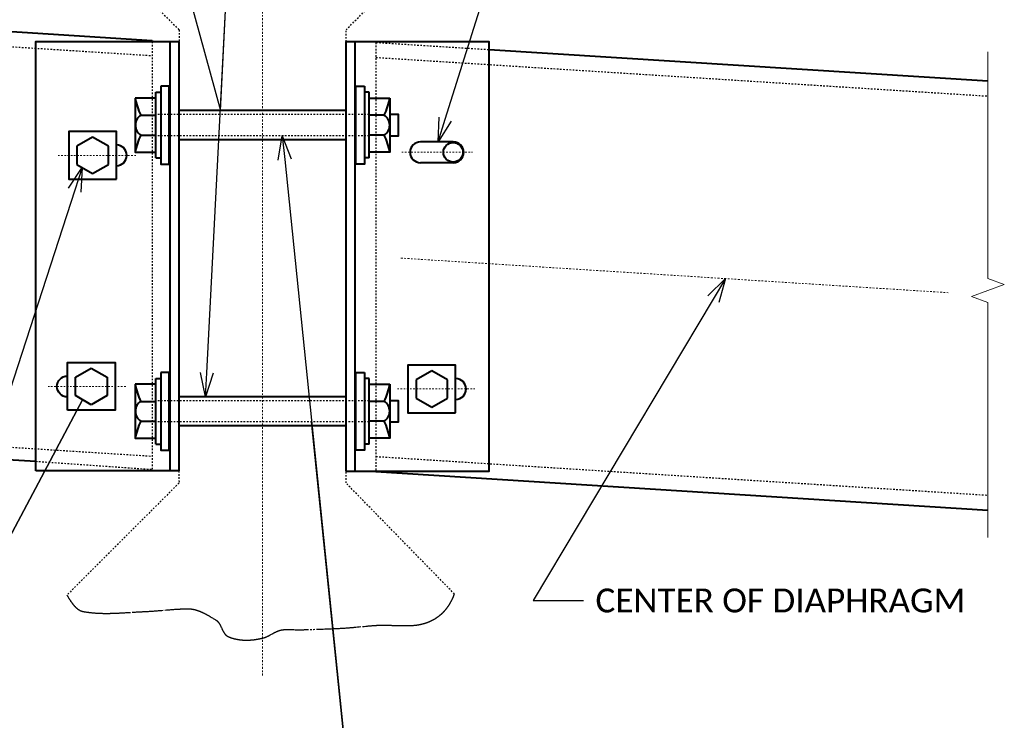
# Model space of a CAD drawing. Extents: x 2018612 to 2019229, y 1318189 to 1318441.
# Tile 7 of 12: x 2018760 to 2018822, y 1318251 to 1318295. Entities that reach past the tile are written whole.
import ezdxf
from ezdxf import colors
from ezdxf.entities.mleader import LeaderData, LeaderLine
from ezdxf.math import Vec2, Vec3

# ---------------------------------------------------------------- set-up
doc = ezdxf.new("R2010")
doc.units = 0
doc.header["$MEASUREMENT"] = 0
doc.linetypes.add('Wisdot2', pattern=[0.125, 0.0625, -0.0625])
doc.linetypes.add('Wisdot4', pattern=[0.28125, 0.125, -0.0625, 0.03125, -0.0625])
for name, color, linetype, lineweight in [('B_ANNO_BREAK', 7, 'Continuous', 18), ('B_ANNO_DIM', 7, 'Continuous', 18), ('B_ANNO_TEXT', 7, 'Continuous', 18), ('B_CNTR', 1, 'Wisdot4', 18), ('B_DETAIL_HIDDEN', 7, 'Wisdot2', 25), ('B_DETAIL_OBJ', 7, 'Continuous', 40)]:
    doc.layers.add(name, color=color, linetype=linetype, lineweight=lineweight)
doc.styles.add('Annotative', font='calibri.ttf', dxfattribs={"height": 0.0625})
doc.styles.get("Standard").update_dxf_attribs({"font": 'calibri.ttf'})

# ---------------------------------------------------------------- blocks, each defined once
blk = doc.blocks.new('HEX.4')
at = {"layer": 'B_DETAIL_OBJ'}
for p, q in [((-0.002, 1.147), (-0.996, 0.574)), ((0.994, 0.574), (-0.002, 1.147)), ((-0.996, 0.574), (-0.996, -0.576)), ((0.994, -0.575), (0.994, 0.574)), ((-0.996, -0.576), (-0.002, -1.151)), ((-0.002, -1.151), (0.994, -0.575))]:
    blk.add_line(p, q, dxfattribs=at)
at = {"layer": 'B_DETAIL_OBJ', "flags": 128}
blk.add_lwpolyline([(1.498, -1.501), (1.498, 1.499), (-1.502, 1.499), (-1.502, -1.501), (1.498, -1.501)], dxfattribs=at)
at = {"layer": 'B_DETAIL_OBJ'}
blk.add_arc((1.498, -0.001), 0.656, 270, 90, dxfattribs=at)
blk = doc.blocks.new('_Open30')
at = {"color": 0, "linetype": 'ByBlock', "lineweight": -2}
for p, q in [((-1, 0.268), (0, 0)), ((0, 0), (-1, -0.268)), ((0, 0), (-1, 0))]:
    blk.add_line(p, q, dxfattribs=at)
blk = doc.blocks.new('INS_GSTDIAMT_BASE')
at = {"layer": 'B_ANNO_BREAK', "flags": 128}
blk.add_lwpolyline([(208.9682, 104.0241), (208.9682, 89.7499), (209.9992, 89.3747), (207.9373, 88.6242), (208.9682, 88.249), (208.9682, 73.4588)], dxfattribs=at)
at = {"layer": 'B_CNTR'}
for p, q in [((163.3262, 112.5075), (163.3262, 64.7547)), ((172.0232, 91.0435), (206.4582, 88.8685))]:
    blk.add_line(p, q, dxfattribs=at)
at = {"layer": 'B_CNTR', "ltscale": 0.5}
for p, q in [((150.4619, 97.5065), (155.3462, 97.5065)), ((172.0822, 97.6975), (176.5462, 97.6975)), ((154.7156, 82.9685), (149.8313, 82.9685)), ((171.8099, 82.8105), (176.6942, 82.8105))]:
    blk.add_line(p, q, dxfattribs=at)
at = {"layer": 'B_DETAIL_HIDDEN'}
for p, q in [((138.2042, 104.9295), (156.3862, 103.7808)), ((156.3862, 104.6575), (156.3862, 77.754)), ((170.4662, 104.6095), (170.4662, 77.6475)), ((170.4662, 104.6095), (177.5792, 104.1617)), ((170.4662, 103.6665), (208.9682, 101.2345)), ((170.0362, 100.0735), (156.6162, 100.0735)), ((170.0362, 98.7415), (156.6162, 98.7415)), ((170.0362, 82.0735), (156.6162, 82.0735)), ((170.0362, 80.7415), (156.6162, 80.7415)), ((138.2042, 79.7355), (156.3862, 78.5865)), ((149.0622, 78.2608), (156.3862, 77.754)), ((170.4662, 78.5645), (208.9682, 76.1322))]:
    blk.add_line(p, q, dxfattribs=at)
for points in [[(168.5792, 104.6475), (168.5792, 105.3995), (173.2712, 110.0925)], [(153.4662, 110.0055), (158.0732, 105.3995), (158.0732, 104.6575)], [(158.0622, 77.6575), (158.0732, 76.8975), (151.0172, 69.8435), (151.0314, 69.8209), (151.0457, 69.7981), (151.06, 69.7751), (151.0743, 69.7521), (151.0887, 69.729), (151.1032, 69.7058), (151.1177, 69.6825), (151.1323, 69.6592), (151.147, 69.6359), (151.1618, 69.6125), (151.1766, 69.5892), (151.1916, 69.5659), (151.2066, 69.5426), (151.2218, 69.5193), (151.237, 69.4962), (151.2524, 69.4731), (151.268, 69.4501), (151.2758, 69.4387), (151.2836, 69.4273), (151.2915, 69.4159), (151.2994, 69.4046), (151.3074, 69.3933), (151.3154, 69.382), (151.3234, 69.3708), (151.3315, 69.3597), (151.3396, 69.3485), (151.3477, 69.3375), (151.3559, 69.3265), (151.3641, 69.3155), (151.3724, 69.3046), (151.3807, 69.2937), (151.3891, 69.2829), (151.3975, 69.2722), (151.4059, 69.2615), (151.4144, 69.2509), (151.423, 69.2404), (151.4315, 69.23), (151.4402, 69.2196), (151.4489, 69.2093), (151.4576, 69.199), (151.4664, 69.1889), (151.4752, 69.1788), (151.4841, 69.1688), (151.4931, 69.1589), (151.502, 69.1491), (151.5111, 69.1393), (151.5202, 69.1297), (151.5294, 69.1201), (151.5386, 69.1107), (151.5478, 69.1013), (151.5572, 69.0921), (151.5666, 69.0829), (151.576, 69.0739), (151.5855, 69.0649), (151.5951, 69.0561), (151.6047, 69.0474), (151.6144, 69.0388), (151.6242, 69.0303), (151.634, 69.0219), (151.6439, 69.0136), (151.6539, 69.0055), (151.6639, 68.9975), (151.674, 68.9896), (151.6841, 68.9818), (151.6943, 68.9742), (151.7046, 68.9667), (151.715, 68.9593), (151.7254, 68.9521), (151.7359, 68.945), (151.7465, 68.938), (151.7572, 68.9312), (151.7679, 68.9245), (151.7787, 68.918), (151.7895, 68.9116), (151.8005, 68.9054), (151.8115, 68.8993), (151.8226, 68.8934), (151.8282, 68.8905), (151.8338, 68.8876), (151.8394, 68.8848), (151.8451, 68.882), (151.8507, 68.8792), (151.8564, 68.8765), (151.8621, 68.8739), (151.8678, 68.8713), (151.8736, 68.8687), (151.8793, 68.8661), (151.8851, 68.8636), (151.8909, 68.8612), (151.8967, 68.8588), (151.9026, 68.8564), (151.9085, 68.8541), (151.9143, 68.8518), (151.9202, 68.8495), (151.9262, 68.8473), (151.9321, 68.8452), (151.9381, 68.8431), (151.9441, 68.841), (151.9501, 68.839), (151.9561, 68.837), (151.9622, 68.8351), (151.9683, 68.8332), (151.9744, 68.8313), (151.9805, 68.8295), (151.9866, 68.8278), (151.9928, 68.8261), (151.999, 68.8244), (152.0052, 68.8228), (152.0114, 68.8213), (152.0177, 68.8198), (152.024, 68.8183), (152.0303, 68.8169), (152.0366, 68.8155), (152.043, 68.8142), (152.0493, 68.8129), (152.0557, 68.8117), (152.0621, 68.8105), (152.0879, 68.806), (152.1136, 68.8015), (152.1393, 68.7972), (152.165, 68.793), (152.1908, 68.7889), (152.2165, 68.7849), (152.2422, 68.781), (152.2679, 68.7771), (152.2937, 68.7734), (152.3194, 68.7698), (152.3452, 68.7663), (152.3709, 68.7629), (152.3966, 68.7596), (152.4224, 68.7564), (152.4481, 68.7533), (152.4739, 68.7503), (152.4996, 68.7474), (152.5254, 68.7445), (152.5511, 68.7418), (152.5769, 68.7392), (152.6027, 68.7366), (152.6284, 68.7341), (152.6542, 68.7317), (152.6799, 68.7295), (152.7057, 68.7272), (152.7315, 68.7251), (152.7572, 68.7231), (152.783, 68.7211), (152.8088, 68.7193), (152.8345, 68.7175), (152.8603, 68.7158), (152.8861, 68.7141), (152.9118, 68.7126), (152.9376, 68.7111), (152.9634, 68.7097), (152.9892, 68.7084), (153.015, 68.7071), (153.0407, 68.706), (153.0665, 68.7049), (153.0923, 68.7038), (153.1181, 68.7029), (153.1439, 68.702), (153.1696, 68.7012), (153.1954, 68.7004), (153.2212, 68.6997), (153.247, 68.6991), (153.2728, 68.6986), (153.2986, 68.6981), (153.3244, 68.6977), (153.3502, 68.6973), (153.376, 68.697), (153.4018, 68.6968), (153.4275, 68.6966), (153.4533, 68.6965), (153.4791, 68.6964), (153.5049, 68.6964), (153.5307, 68.6964), (153.5565, 68.6965), (153.5823, 68.6967), (153.6081, 68.6969), (153.6339, 68.6972), (153.6597, 68.6975), (153.6855, 68.6978), (153.7113, 68.6982), (153.7371, 68.6987), (153.7629, 68.6992), (153.7887, 68.6998), (153.8145, 68.7004), (153.8403, 68.701), (153.8919, 68.7024), (153.9435, 68.704), (153.9951, 68.7057), (154.0467, 68.7076), (154.0983, 68.7096), (154.1499, 68.7118), (154.2016, 68.714), (154.2532, 68.7164), (154.3048, 68.719), (154.3564, 68.7216), (154.408, 68.7243), (154.4596, 68.7271), (154.5112, 68.73), (154.5628, 68.7329), (154.6144, 68.7359), (154.666, 68.739), (154.7175, 68.7421), (154.8207, 68.7485), (154.9239, 68.755), (155.1302, 68.768), (155.2333, 68.7744), (155.3364, 68.7807), (155.3879, 68.7837), (155.4394, 68.7868), (155.491, 68.7897), (155.5425, 68.7926), (155.594, 68.7954), (155.6455, 68.7981), (155.697, 68.8007), (155.7485, 68.8032), (155.8, 68.8056), (155.8515, 68.8079), (155.9029, 68.81), (155.9544, 68.8121), (155.9801, 68.8132), (156.0059, 68.8144), (156.0316, 68.8156), (156.0573, 68.8169), (156.0831, 68.8182), (156.1088, 68.8196), (156.1603, 68.8224), (156.2117, 68.8254), (156.2632, 68.8286), (156.3147, 68.8319), (156.3661, 68.8354), (156.4176, 68.839), (156.4691, 68.8427), (156.5205, 68.8465), (156.572, 68.8504), (156.6234, 68.8544), (156.6749, 68.8585), (156.7263, 68.8626), (156.7778, 68.8668), (156.8293, 68.8711), (156.8807, 68.8754), (156.9836, 68.8842), (157.1894, 68.9018), (157.2923, 68.9106), (157.3952, 68.9192), (157.4467, 68.9235), (157.4981, 68.9276), (157.5495, 68.9317), (157.601, 68.9358), (157.6524, 68.9397), (157.7039, 68.9435), (157.7553, 68.9473), (157.8067, 68.9509), (157.8582, 68.9544), (157.9096, 68.9577), (157.9611, 68.9609), (158.0125, 68.964), (158.0639, 68.9669), (158.1154, 68.9696), (158.1411, 68.9709), (158.1668, 68.9722), (158.1925, 68.9734), (158.2182, 68.9745), (158.2439, 68.9756), (158.2697, 68.9767), (158.2954, 68.9777), (158.3211, 68.9786), (158.3468, 68.9795), (158.3725, 68.9804), (158.3982, 68.9812), (158.424, 68.9819), (158.4497, 68.9825), (158.4754, 68.9832), (158.5011, 68.9837), (158.5268, 68.9842), (158.5525, 68.9846), (158.5782, 68.985), (158.6039, 68.9853), (158.6297, 68.9855), (158.6425, 68.9855), (158.6553, 68.9855), (158.6682, 68.9853), (158.681, 68.985), (158.6937, 68.9847), (158.7065, 68.9842), (158.7193, 68.9836), (158.732, 68.9829), (158.7447, 68.9822), (158.7574, 68.9813), (158.7701, 68.9803), (158.7828, 68.9792), (158.7955, 68.9781), (158.8081, 68.9768), (158.8208, 68.9755), (158.8334, 68.974), (158.846, 68.9725), (158.8586, 68.9708), (158.8712, 68.9691), (158.8837, 68.9673), (158.8963, 68.9654), (158.9088, 68.9634), (158.9213, 68.9613), (158.9338, 68.9591), (158.9463, 68.9569), (158.9588, 68.9545), (158.9713, 68.9521), (158.9837, 68.9496), (158.9962, 68.947), (159.0086, 68.9443), (159.021, 68.9416), (159.0334, 68.9387), (159.0458, 68.9358), (159.0582, 68.9328), (159.0705, 68.9297), (159.0829, 68.9266), (159.0952, 68.9233), (159.1075, 68.92), (159.1198, 68.9166), (159.1321, 68.9132), (159.1444, 68.9097), (159.1567, 68.906), (159.1689, 68.9024), (159.1812, 68.8986), (159.1934, 68.8948), (159.2056, 68.8909), (159.2178, 68.887), (159.23, 68.8829), (159.2422, 68.8788), (159.2544, 68.8747), (159.2665, 68.8704), (159.2787, 68.8662), (159.2908, 68.8618), (159.3029, 68.8574), (159.315, 68.8529), (159.3271, 68.8484), (159.3392, 68.8438), (159.3513, 68.8391), (159.3633, 68.8344), (159.3754, 68.8296), (159.3874, 68.8248), (159.3995, 68.8199), (159.4115, 68.8149), (159.4235, 68.8099), (159.4355, 68.8048), (159.4475, 68.7997), (159.4594, 68.7946), (159.4714, 68.7893), (159.4834, 68.7841), (159.4953, 68.7788), (159.5072, 68.7734), (159.5191, 68.768), (159.5311, 68.7625), (159.543, 68.757), (159.5548, 68.7514), (159.5667, 68.7458), (159.5786, 68.7402), (159.5905, 68.7345), (159.6141, 68.723), (159.6378, 68.7113), (159.6614, 68.6994), (159.685, 68.6874), (159.7085, 68.6753), (159.732, 68.663), (159.7555, 68.6506), (159.7789, 68.638), (159.8023, 68.6254), (159.8256, 68.6126), (159.849, 68.5997), (159.8722, 68.5867), (159.8955, 68.5736), (159.9187, 68.5604), (159.9419, 68.5471), (159.9651, 68.5338), (159.9882, 68.5204), (160.0113, 68.5069), (160.0344, 68.4934), (160.0574, 68.4798), (160.0804, 68.4662), (160.1264, 68.4388), (160.1722, 68.4113), (160.2179, 68.3838), (160.2636, 68.3563), (160.3091, 68.3288), (160.3546, 68.3015), (160.3773, 68.2879), (160.3829, 68.2845), (160.3886, 68.281), (160.3941, 68.2775), (160.3996, 68.274), (160.4051, 68.2703), (160.4105, 68.2667), (160.4159, 68.2629), (160.4212, 68.2592), (160.4264, 68.2553), (160.4316, 68.2514), (160.4368, 68.2475), (160.4419, 68.2435), (160.4469, 68.2394), (160.4519, 68.2353), (160.4569, 68.2312), (160.4618, 68.227), (160.4666, 68.2227), (160.4714, 68.2184), (160.4762, 68.2141), (160.4809, 68.2097), (160.4856, 68.2052), (160.4902, 68.2007), (160.4948, 68.1962), (160.4993, 68.1916), (160.5038, 68.187), (160.5083, 68.1823), (160.5127, 68.1776), (160.517, 68.1728), (160.5214, 68.168), (160.5256, 68.1632), (160.5299, 68.1583), (160.5341, 68.1534), (160.5383, 68.1484), (160.5424, 68.1434), (160.5465, 68.1384), (160.5506, 68.1333), (160.5546, 68.1282), (160.5586, 68.123), (160.5625, 68.1178), (160.5664, 68.1126), (160.5703, 68.1073), (160.5742, 68.102), (160.578, 68.0967), (160.5818, 68.0914), (160.5855, 68.086), (160.5892, 68.0805), (160.5966, 68.0696), (160.6038, 68.0585), (160.611, 68.0474), (160.618, 68.0361), (160.6249, 68.0247), (160.6317, 68.0132), (160.6384, 68.0016), (160.645, 67.9899), (160.6516, 67.9782), (160.658, 67.9663), (160.6644, 67.9544), (160.6707, 67.9424), (160.677, 67.9303), (160.6831, 67.9182), (160.6893, 67.9061), (160.6953, 67.8938), (160.7013, 67.8816), (160.7073, 67.8693), (160.7132, 67.8569), (160.725, 67.8321), (160.7366, 67.8073), (160.7597, 67.7574), (160.7713, 67.7325), (160.7829, 67.7077), (160.7945, 67.683), (160.8004, 67.6707), (160.8063, 67.6585), (160.8122, 67.6463), (160.8182, 67.6341), (160.8242, 67.622), (160.8303, 67.61), (160.8364, 67.598), (160.8426, 67.5861), (160.8488, 67.5743), (160.8551, 67.5625), (160.8615, 67.5509), (160.868, 67.5393), (160.8745, 67.5279), (160.8811, 67.5165), (160.8879, 67.5053), (160.8947, 67.4941), (160.9016, 67.4831), (160.9086, 67.4722), (160.9158, 67.4614), (160.9194, 67.4561), (160.923, 67.4507), (160.9267, 67.4455), (160.9304, 67.4402), (160.9341, 67.435), (160.9378, 67.4299), (160.9416, 67.4247), (160.9455, 67.4196), (160.9493, 67.4146), (160.9532, 67.4096), (160.9571, 67.4046), (160.9611, 67.3996), (160.9651, 67.3947), (160.9691, 67.3899), (160.9732, 67.3851), (160.9773, 67.3803), (160.9814, 67.3755), (160.9856, 67.3709), (160.9898, 67.3662), (160.9941, 67.3616), (160.9983, 67.357), (161.0027, 67.3525), (161.0071, 67.3481), (161.0115, 67.3436), (161.0159, 67.3393), (161.0204, 67.335), (161.025, 67.3307), (161.0296, 67.3265), (161.0342, 67.3223), (161.0389, 67.3182), (161.0436, 67.3141), (161.0484, 67.3101), (161.0532, 67.3061), (161.058, 67.3022), (161.0629, 67.2983), (161.0679, 67.2945), (161.0729, 67.2907), (161.078, 67.2871), (161.0831, 67.2834), (161.0882, 67.2798), (161.0934, 67.2763), (161.0987, 67.2728), (161.104, 67.2694), (161.1094, 67.2661), (161.1148, 67.2628), (161.1202, 67.2595), (161.1258, 67.2564), (161.1314, 67.2533), (161.137, 67.2502), (161.1427, 67.2472), (161.1484, 67.2443), (161.1542, 67.2415), (161.1601, 67.2387), (161.166, 67.2359), (161.178, 67.2306), (161.19, 67.2254), (161.202, 67.2202), (161.2141, 67.2152), (161.2262, 67.2101), (161.2383, 67.2052), (161.2504, 67.2003), (161.2626, 67.1955), (161.2748, 67.1908), (161.2871, 67.1861), (161.2993, 67.1815), (161.3116, 67.1769), (161.3239, 67.1725), (161.3363, 67.1681), (161.3486, 67.1637), (161.361, 67.1595), (161.3734, 67.1553), (161.3859, 67.1512), (161.3983, 67.1471), (161.4108, 67.1431), (161.4233, 67.1392), (161.4359, 67.1353), (161.4484, 67.1315), (161.461, 67.1278), (161.4736, 67.1241), (161.4862, 67.1205), (161.4989, 67.1169), (161.5115, 67.1135), (161.5242, 67.11), (161.5369, 67.1067), (161.5497, 67.1034), (161.5624, 67.1002), (161.5752, 67.097), (161.588, 67.0939), (161.6008, 67.0909), (161.6136, 67.0879), (161.6265, 67.085), (161.6393, 67.0821), (161.6522, 67.0793), (161.6651, 67.0766), (161.678, 67.074), (161.6909, 67.0713), (161.7039, 67.0688), (161.7168, 67.0663), (161.7298, 67.0639), (161.7428, 67.0615), (161.7558, 67.0592), (161.7688, 67.057), (161.7819, 67.0548), (161.7949, 67.0526), (161.808, 67.0506), (161.821, 67.0485), (161.8341, 67.0466), (161.8472, 67.0447), (161.8603, 67.0428), (161.8735, 67.041), (161.8866, 67.0393), (161.8997, 67.0376), (161.9129, 67.036), (161.9261, 67.0345), (161.9392, 67.033), (161.9524, 67.0315), (161.9656, 67.0301), (161.9788, 67.0288), (161.992, 67.0275), (162.0052, 67.0263), (162.0184, 67.0251), (162.0317, 67.0239), (162.0449, 67.0229), (162.0582, 67.0219), (162.0714, 67.0209), (162.0847, 67.02), (162.0979, 67.0191), (162.1112, 67.0183), (162.1245, 67.0176), (162.1377, 67.0169), (162.151, 67.0162), (162.1643, 67.0156), (162.1776, 67.0151), (162.1909, 67.0146), (162.2042, 67.0141), (162.2175, 67.0137), (162.2308, 67.0134), (162.2441, 67.0131), (162.2574, 67.0128), (162.2707, 67.0126), (162.284, 67.0125), (162.2973, 67.0124), (162.3106, 67.0123), (162.3239, 67.0123), (162.3372, 67.0124), (162.3505, 67.0125), (162.3638, 67.0126), (162.377, 67.0128), (162.3903, 67.013), (162.4036, 67.0133), (162.4169, 67.0136), (162.4302, 67.014), (162.4435, 67.0144), (162.4568, 67.0149), (162.47, 67.0154), (162.4833, 67.016), (162.4966, 67.0166), (162.5098, 67.0172), (162.5231, 67.0179), (162.5363, 67.0186), (162.5495, 67.0194), (162.5628, 67.0202), (162.5892, 67.022), (162.6156, 67.024), (162.642, 67.0261), (162.6683, 67.0283), (162.6946, 67.0308), (162.7209, 67.0334), (162.7471, 67.0362), (162.7733, 67.0391), (162.7994, 67.0422), (162.8254, 67.0454), (162.8514, 67.0488), (162.8774, 67.0524), (162.9033, 67.0561), (162.9291, 67.0599), (162.9548, 67.0639), (162.9805, 67.068), (163.0061, 67.0723), (163.0316, 67.0767), (163.0571, 67.0813), (163.0824, 67.0859), (163.1077, 67.0908), (163.1329, 67.0957), (163.158, 67.1008), (163.183, 67.106), (163.2079, 67.1113), (163.2327, 67.1167), (163.2575, 67.1223), (163.2821, 67.128), (163.3066, 67.1338), (163.331, 67.1397), (163.3552, 67.1457), (163.3673, 67.1488), (163.3794, 67.1521), (163.3915, 67.1554), (163.4035, 67.1589), (163.4155, 67.1625), (163.4275, 67.1663), (163.4395, 67.1702), (163.4515, 67.1742), (163.4634, 67.1783), (163.4753, 67.1826), (163.4872, 67.1869), (163.4991, 67.1914), (163.511, 67.196), (163.5229, 67.2007), (163.5347, 67.2054), (163.5465, 67.2103), (163.5584, 67.2153), (163.5702, 67.2204), (163.582, 67.2255), (163.5937, 67.2308), (163.6055, 67.2361), (163.6173, 67.2415), (163.629, 67.247), (163.6408, 67.2526), (163.6525, 67.2582), (163.6642, 67.2639), (163.6759, 67.2697), (163.6876, 67.2755), (163.6993, 67.2814), (163.711, 67.2873), (163.7227, 67.2933), (163.7344, 67.2993), (163.7577, 67.3116), (163.7811, 67.3239), (163.8044, 67.3365), (163.8277, 67.3491), (163.851, 67.3618), (163.8976, 67.3874), (163.9443, 67.4131), (163.9676, 67.4259), (163.991, 67.4386), (164.0144, 67.4513), (164.0378, 67.4638), (164.0613, 67.4763), (164.0848, 67.4885), (164.0966, 67.4946), (164.1083, 67.5006), (164.1201, 67.5066), (164.1319, 67.5125), (164.1437, 67.5183), (164.1556, 67.5241), (164.1674, 67.5299), (164.1793, 67.5355), (164.1911, 67.5411), (164.203, 67.5466), (164.2149, 67.5521), (164.2269, 67.5574), (164.2388, 67.5627), (164.2507, 67.5679), (164.2627, 67.573), (164.2747, 67.5781), (164.2867, 67.583), (164.2987, 67.5878), (164.3108, 67.5926), (164.3229, 67.5972), (164.335, 67.6017), (164.3471, 67.6061), (164.3592, 67.6104), (164.3714, 67.6146), (164.3835, 67.6187), (164.3957, 67.6226), (164.408, 67.6264), (164.4202, 67.6301), (164.4325, 67.6337), (164.4448, 67.6371), (164.4571, 67.6404), (164.4695, 67.6436), (164.4819, 67.6466), (164.4943, 67.6494), (164.5067, 67.6522), (164.5192, 67.6547), (164.5317, 67.6571), (164.5443, 67.6594), (164.5568, 67.6615), (164.5694, 67.6634), (164.582, 67.6651), (164.5947, 67.6667), (164.601, 67.6675), (164.6074, 67.6681), (164.6137, 67.6688), (164.6201, 67.6694), (164.6265, 67.6699), (164.6329, 67.6704), (164.6393, 67.6709), (164.6457, 67.6713), (164.6521, 67.6717), (164.6585, 67.672), (164.6649, 67.6723), (164.6713, 67.6725), (164.6971, 67.6733), (164.7229, 67.6739), (164.7486, 67.6745), (164.7744, 67.675), (164.8002, 67.6754), (164.8259, 67.6757), (164.8517, 67.676), (164.8775, 67.6762), (164.9032, 67.6763), (164.929, 67.6764), (164.9548, 67.6764), (164.9806, 67.6763), (165.0064, 67.6762), (165.0321, 67.676), (165.0837, 67.6756), (165.1353, 67.675), (165.1868, 67.6743), (165.2384, 67.6735), (165.29, 67.6727), (165.3931, 67.671), (165.4447, 67.6702), (165.4963, 67.6695), (165.5478, 67.6689), (165.5994, 67.6685), (165.6252, 67.6683), (165.651, 67.6682), (165.6767, 67.6681), (165.7025, 67.6681), (165.7283, 67.6681), (165.7541, 67.6682), (165.7798, 67.6684), (165.8056, 67.6686), (165.8314, 67.6689), (165.8572, 67.6693), (165.8829, 67.6698), (165.9087, 67.6703), (165.9345, 67.671), (165.9602, 67.6717), (165.986, 67.6725), (166.0117, 67.6734), (166.1148, 67.6769), (166.3209, 67.6837), (166.527, 67.6905), (166.7331, 67.6973), (166.8361, 67.7008), (166.9392, 67.7043), (167.0422, 67.7079), (167.1452, 67.7115), (167.2483, 67.7153), (167.3513, 67.7191), (167.4544, 67.7231), (167.5574, 67.7271), (167.6604, 67.7314), (167.7634, 67.7357), (167.8665, 67.7403), (167.918, 67.7426), (167.9695, 67.745), (168.021, 67.7474), (168.0725, 67.7499), (168.124, 67.7524), (168.1755, 67.755), (168.227, 67.7577), (168.2785, 67.7604), (168.3299, 67.7632), (168.3814, 67.7662), (168.4329, 67.7694), (168.4843, 67.7727), (168.5358, 67.7762), (168.5872, 67.7798), (168.6386, 67.7836), (168.69, 67.7874), (168.7414, 67.7914), (168.7928, 67.7955), (168.8442, 67.7997), (168.8956, 67.804), (168.947, 67.8084), (168.9983, 67.8129), (169.0497, 67.8174), (169.1011, 67.8221), (169.1524, 67.8267), (169.2038, 67.8314), (169.3065, 67.841), (169.4092, 67.8507), (169.6145, 67.8702), (169.7172, 67.8798), (169.8198, 67.8894), (169.8712, 67.8941), (169.9225, 67.8987), (169.9739, 67.9033), (170.0252, 67.9079), (170.0766, 67.9123), (170.1279, 67.9167), (170.1793, 67.921), (170.2306, 67.9252), (170.282, 67.9293), (170.3334, 67.9332), (170.3591, 67.9352), (170.3848, 67.9371), (170.4105, 67.9388), (170.4362, 67.9405), (170.4619, 67.942), (170.4876, 67.9435), (170.5133, 67.9448), (170.539, 67.9461), (170.5647, 67.9472), (170.5904, 67.9482), (170.6162, 67.9492), (170.6419, 67.95), (170.6676, 67.9508), (170.6934, 67.9515), (170.7191, 67.9521), (170.7448, 67.9526), (170.7706, 67.953), (170.7963, 67.9534), (170.8221, 67.9537), (170.8478, 67.9539), (170.8736, 67.954), (170.8994, 67.9541), (170.9251, 67.9541), (170.9509, 67.954), (170.9767, 67.9539), (171.0024, 67.9537), (171.0282, 67.9535), (171.054, 67.9532), (171.0797, 67.9529), (171.1055, 67.9525), (171.1571, 67.9516), (171.2087, 67.9505), (171.2602, 67.9493), (171.3118, 67.9479), (171.3634, 67.9465), (171.415, 67.9449), (171.4666, 67.9433), (171.5698, 67.94), (171.673, 67.9366), (171.7246, 67.9349), (171.7762, 67.9333), (171.8279, 67.9318), (171.8795, 67.9303), (171.9311, 67.9289), (171.9827, 67.9277), (172.0343, 67.9266), (172.0859, 67.9257), (172.1117, 67.9253), (172.1375, 67.9249), (172.1633, 67.9246), (172.1891, 67.9244), (172.2149, 67.9242), (172.2407, 67.9241), (172.2665, 67.924), (172.2923, 67.924), (172.3181, 67.924), (172.3439, 67.9241), (172.3697, 67.9243), (172.3955, 67.9246), (172.4213, 67.9249), (172.447, 67.9253), (172.4728, 67.9258), (172.4986, 67.9264), (172.5244, 67.9271), (172.5502, 67.9278), (172.5759, 67.9286), (172.6017, 67.9296), (172.6275, 67.9306), (172.6533, 67.9317), (172.679, 67.9329), (172.7048, 67.9342), (172.7306, 67.9356), (172.7563, 67.9372), (172.782, 67.9389), (172.8077, 67.9408), (172.8334, 67.9429), (172.8591, 67.9451), (172.8719, 67.9463), (172.8847, 67.9475), (172.8975, 67.9488), (172.9103, 67.9501), (172.9231, 67.9515), (172.9358, 67.9529), (172.9486, 67.9543), (172.9614, 67.9558), (172.9741, 67.9573), (172.9869, 67.9589), (172.9996, 67.9606), (173.0124, 67.9622), (173.0251, 67.964), (173.0378, 67.9657), (173.0505, 67.9675), (173.0632, 67.9694), (173.0759, 67.9713), (173.0886, 67.9732), (173.1013, 67.9752), (173.1139, 67.9773), (173.1266, 67.9794), (173.1392, 67.9815), (173.1519, 67.9837), (173.1645, 67.9859), (173.1771, 67.9882), (173.1897, 67.9906), (173.2023, 67.9929), (173.2149, 67.9954), (173.2275, 67.9978), (173.2401, 68.0004), (173.2526, 68.0029), (173.2652, 68.0056), (173.2777, 68.0082), (173.2903, 68.0109), (173.3028, 68.0137), (173.3153, 68.0165), (173.3278, 68.0194), (173.3403, 68.0223), (173.3527, 68.0253), (173.3652, 68.0283), (173.3777, 68.0314), (173.3901, 68.0345), (173.4025, 68.0377), (173.4149, 68.0409), (173.4273, 68.0442), (173.4397, 68.0475), (173.4521, 68.0509), (173.4645, 68.0543), (173.4768, 68.0578), (173.4892, 68.0614), (173.5015, 68.065), (173.5138, 68.0686), (173.5261, 68.0723), (173.5384, 68.076), (173.5507, 68.0798), (173.563, 68.0837), (173.5752, 68.0876), (173.5875, 68.0916), (173.5997, 68.0956), (173.6119, 68.0997), (173.6241, 68.1038), (173.6363, 68.108), (173.6485, 68.1122), (173.6606, 68.1165), (173.6728, 68.1208), (173.6849, 68.1252), (173.697, 68.1297), (173.7091, 68.1342), (173.7212, 68.1388), (173.7333, 68.1434), (173.7453, 68.1481), (173.7574, 68.1528), (173.7694, 68.1576), (173.7814, 68.1625), (173.7934, 68.1674), (173.8054, 68.1723), (173.8174, 68.1774), (173.8293, 68.1824), (173.8413, 68.1876), (173.8532, 68.1928), (173.8651, 68.198), (173.877, 68.2033), (173.8888, 68.2087), (173.9007, 68.2141), (173.9125, 68.2196), (173.9243, 68.2251), (173.9361, 68.2308), (173.9479, 68.2364), (173.9597, 68.2421), (173.9714, 68.2479), (173.9832, 68.2538), (173.9949, 68.2597), (174.0066, 68.2656), (174.0183, 68.2717), (174.0299, 68.2777), (174.0416, 68.2839), (174.0532, 68.2901), (174.0648, 68.2964), (174.0764, 68.3027), (174.088, 68.3091), (174.0995, 68.3155), (174.1111, 68.322), (174.1226, 68.3286), (174.1341, 68.3353), (174.1456, 68.342), (174.157, 68.3487), (174.1685, 68.3555), (174.1799, 68.3624), (174.1913, 68.3694), (174.2027, 68.3764), (174.2141, 68.3835), (174.2254, 68.3906), (174.2367, 68.3978), (174.2481, 68.4051), (174.2593, 68.4124), (174.2706, 68.4198), (174.2818, 68.4273), (174.2931, 68.4348), (174.3043, 68.4424), (174.3155, 68.4501), (174.3266, 68.4578), (174.3378, 68.4656), (174.3489, 68.4734), (174.36, 68.4813), (174.3711, 68.4893), (174.3821, 68.4974), (174.3932, 68.5055), (174.4042, 68.5137), (174.4152, 68.5219), (174.4261, 68.5303), (174.4371, 68.5386), (174.448, 68.5471), (174.4589, 68.5556), (174.4698, 68.5642), (174.4807, 68.5729), (174.4915, 68.5816), (174.5023, 68.5904), (174.5131, 68.5992), (174.5239, 68.6082), (174.5346, 68.6172), (174.5454, 68.6262), (174.5561, 68.6354), (174.5667, 68.6446), (174.5774, 68.6539), (174.588, 68.6632), (174.5986, 68.6726), (174.6092, 68.6821), (174.6198, 68.6917), (174.6303, 68.7013), (174.6408, 68.711), (174.6513, 68.7208), (174.6618, 68.7306), (174.6721, 68.7404), (174.6824, 68.7503), (174.6925, 68.7602), (174.7026, 68.7701), (174.7126, 68.78), (174.7225, 68.79), (174.7323, 68.8), (174.742, 68.81), (174.7517, 68.82), (174.7612, 68.83), (174.7707, 68.8401), (174.78, 68.8502), (174.7893, 68.8603), (174.7985, 68.8704), (174.8076, 68.8805), (174.8167, 68.8907), (174.8256, 68.9009), (174.8345, 68.9111), (174.8433, 68.9213), (174.852, 68.9316), (174.8607, 68.9419), (174.8692, 68.9521), (174.8777, 68.9625), (174.8861, 68.9728), (174.8945, 68.9831), (174.9027, 68.9935), (174.9109, 69.0039), (174.919, 69.0143), (174.9271, 69.0248), (174.935, 69.0352), (174.9429, 69.0457), (174.9508, 69.0562), (174.9585, 69.0667), (174.9662, 69.0772), (174.9738, 69.0878), (174.9814, 69.0984), (174.9889, 69.109), (174.9963, 69.1196), (175.0037, 69.1302), (175.011, 69.1409), (175.0182, 69.1515), (175.0254, 69.1622), (175.0325, 69.1729), (175.0396, 69.1837), (175.0466, 69.1944), (175.0535, 69.2052), (175.0604, 69.216), (175.0672, 69.2268), (175.074, 69.2376), (175.0807, 69.2485), (175.0874, 69.2594), (175.094, 69.2703), (175.1005, 69.2812), (175.107, 69.2921), (175.1135, 69.3031), (175.1199, 69.314), (175.1262, 69.325), (175.1325, 69.336), (175.1388, 69.347), (175.145, 69.3581), (175.1511, 69.3692), (175.1572, 69.3802), (175.1633, 69.3913), (175.1693, 69.4025), (175.1753, 69.4136), (175.1812, 69.4248), (175.1871, 69.4359), (175.193, 69.4471), (175.2045, 69.4696), (175.216, 69.4921), (175.2272, 69.5147), (175.2384, 69.5374), (175.2494, 69.5602), (175.2602, 69.583), (175.271, 69.6059), (175.2816, 69.6288), (175.2921, 69.6519), (175.3025, 69.675), (175.3128, 69.6982), (175.3231, 69.7215), (175.3332, 69.7448), (175.3432, 69.7682), (175.3532, 69.7917), (175.3631, 69.8152), (175.373, 69.8388), (175.3828, 69.8625), (175.3925, 69.8863), (175.4022, 69.9101), (168.5792, 76.8975), (168.5792, 77.6475)]]:
    blk.add_lwpolyline(points, dxfattribs=at)
at = {"layer": 'B_DETAIL_OBJ'}
for p, q in [((138.2042, 105.8765), (156.3862, 104.7325)), ((156.3862, 104.7325), (156.3862, 104.6575)), ((157.5002, 104.6575), (157.5002, 77.6575)), ((169.1412, 104.6475), (169.1412, 77.6475)), ((177.5792, 104.1617), (208.9682, 102.1865)), ((156.6162, 97.3469), (156.6162, 101.4743)), ((156.6162, 101.4743), (156.9182, 101.4743)), ((170.0362, 101.4743), (169.7342, 101.4743)), ((170.0362, 97.3469), (170.0362, 101.4743)), ((155.665, 100.0307), (156.6162, 100.0307)), ((168.5682, 100.3235), (158.0622, 100.3235)), ((168.5682, 100.3235), (158.0622, 100.3235)), ((170.9875, 100.0307), (170.0362, 100.0307)), ((155.665, 98.7843), (156.6162, 98.7843)), ((170.9875, 98.7843), (170.0362, 98.7843)), ((168.5682, 98.4915), (158.0622, 98.4915)), ((168.5682, 98.4915), (158.0622, 98.4915)), ((175.3292, 98.3545), (173.2662, 98.3545)), ((156.6162, 97.3469), (156.9182, 97.3469)), ((170.0362, 97.3469), (169.7342, 97.3469)), ((175.3292, 97.0415), (173.2662, 97.0415)), ((156.6162, 79.3469), (156.6162, 83.4743)), ((156.6162, 83.4743), (156.9182, 83.4743)), ((170.0362, 83.4743), (169.7342, 83.4743)), ((170.0362, 79.3469), (170.0362, 83.4743)), ((155.665, 82.0307), (156.6162, 82.0307)), ((168.5682, 82.3235), (158.0622, 82.3235)), ((168.5682, 82.3235), (158.0622, 82.3235)), ((170.9875, 82.0307), (170.0362, 82.0307)), ((155.665, 80.7843), (156.6162, 80.7843)), ((170.9875, 80.7843), (170.0362, 80.7843)), ((168.5682, 80.4915), (158.0622, 80.4915)), ((168.5682, 80.4915), (158.0622, 80.4915)), ((156.6162, 79.3469), (156.9182, 79.3469)), ((170.0362, 79.3469), (169.7342, 79.3469)), ((138.2042, 78.9445), (149.0622, 78.2608)), ((170.4662, 77.6475), (170.4662, 77.6155)), ((170.4662, 77.6155), (208.9702, 75.1795))]:
    blk.add_line(p, q, dxfattribs=at)
at = {"layer": 'B_DETAIL_OBJ', "flags": 128}
for points in [[(149.0622, 77.6575), (149.0622, 104.6575), (158.0622, 104.6575), (158.0622, 77.6575)], [(168.5682, 77.6475), (177.5792, 77.6475), (177.5792, 104.6475), (168.5682, 104.6475)]]:
    blk.add_lwpolyline(points, close=True, dxfattribs=at)
for points in [[(156.9182, 101.8535), (156.9182, 96.9615), (157.4552, 96.9615), (157.4552, 101.8535), (156.9182, 101.8535)], [(169.7342, 101.8535), (169.7342, 96.9615), (169.1972, 96.9615), (169.1972, 101.8535), (169.7342, 101.8535)], [(155.3106, 101.1035), (155.3106, 97.7115), (156.6162, 97.7115), (156.6162, 101.1035), (155.3106, 101.1035)], [(171.3418, 101.1035), (171.3418, 97.7115), (170.0362, 97.7115), (170.0362, 101.1035), (171.3418, 101.1035)], [(171.3418, 100.0735), (171.3418, 98.7415), (171.8808, 98.7415), (171.8808, 100.0735), (171.3418, 100.0735)], [(171.3418, 100.0735), (171.3418, 98.7415), (171.8808, 98.7415), (171.8808, 100.0735), (171.3418, 100.0735)], [(156.9182, 83.8535), (156.9182, 78.9615), (157.4552, 78.9615), (157.4552, 83.8535), (156.9182, 83.8535)], [(169.7342, 83.8535), (169.7342, 78.9615), (169.1972, 78.9615), (169.1972, 83.8535), (169.7342, 83.8535)], [(155.3106, 83.1035), (155.3106, 79.7115), (156.6162, 79.7115), (156.6162, 83.1035), (155.3106, 83.1035)], [(171.3418, 83.1035), (171.3418, 79.7115), (170.0362, 79.7115), (170.0362, 83.1035), (171.3418, 83.1035)], [(171.3418, 82.0735), (171.3418, 80.7415), (171.8808, 80.7415), (171.8808, 82.0735), (171.3418, 82.0735)], [(171.3418, 82.0735), (171.3418, 80.7415), (171.8808, 80.7415), (171.8808, 82.0735), (171.3418, 82.0735)]]:
    blk.add_lwpolyline(points, dxfattribs=at)
at = {"layer": 'B_DETAIL_OBJ'}
blk.add_circle((175.3202, 97.699), 0.6125, dxfattribs=at)
for centre, radius, start, end in [((159.5799, 101.9187), 4.3464, 190.81057, 205.746774), ((167.0726, 101.9187), 4.3464, 334.253226, 349.18943), ((156.0647, 99.4075), 0.7403, 122.194469, 237.324105), ((170.5878, 99.4075), 0.7403, 302.675895, 57.805531), ((159.5799, 96.8963), 4.3464, 154.253226, 169.18943), ((167.0726, 96.8963), 4.3464, 10.81057, 25.746774), ((173.2667, 97.6975), 0.657, 90, 270), ((175.3292, 97.6975), 0.6555, 270, 90), ((175.3292, 97.6975), 0.6555, 270, 90), ((159.5799, 83.9187), 4.3464, 190.81057, 205.746774), ((167.0726, 83.9187), 4.3464, 334.253226, 349.18943), ((156.0647, 81.4075), 0.7403, 122.194469, 237.324105), ((170.5878, 81.4075), 0.7403, 302.675895, 57.805531), ((159.5799, 78.8963), 4.3464, 154.253226, 169.18943), ((167.0726, 78.8963), 4.3464, 10.81057, 25.746774)]:
    blk.add_arc(centre, radius, start, end, dxfattribs=at)
for p in [(152.6312, 97.5075), (173.9792, 82.8115)]:
    blk.add_blockref('HEX.4', p)
at = {"xscale": -1}
blk.add_blockref('HEX.4', (152.5462, 82.9695), dxfattribs=at)
at = {"layer": 'B_ANNO_TEXT', "style": 'Annotative'}
blk.add_attdef('BID#', (287.954, 222.1345, -0.8422), '', height=1.5, dxfattribs=at)
at = {"layer": 'B_ANNO_DIM'}
ml = blk.add_multileader_mtext('Standard', dxfattribs=at)
ml.set_content('\\A1;CORE 1{\\H0.7x;\\S1#4;}" DIA. HOLES\\PIN WEB (HOLES SHALL\\PMISS EXIST. BAR STEEL)', color=256)
ml.set_leader_properties()
ml.set_arrow_properties(name='OPEN30')
ml.build(insert=Vec2(0, 0))
ml.multileader.update_dxf_attribs({"text_right_attachment_type": 3, "dogleg_length": 0.0625, "arrow_head_size": 1.5, "scale": 24})
ctx = ml.context
ctx.base_point, ctx.scale, ctx.char_height, ctx.arrow_head_size, ctx.landing_gap_size, ctx.plane_origin = Vec3(128.3467, 127.3663), 24, 1.5, 1.5, 0.75, Vec3(163.2837, 116.8694)
ctx.right_attachment = 3
notes = []
notes.append((ctx, [(0, (1, 1, 0), (153.384, 121.9845), (-1, 0), 1.5, [(1, [(159.7444, 82.3235), (161.7895, 121.9845), (154.7997, 121.9845), (160.6726, 100.3235), (161.7895, 121.9845)], 0, [])])]))
ctx.mtext.insert, ctx.mtext.flow_direction = Vec3(129.0967, 128.3154), 5
ml = blk.add_multileader_mtext('Standard', dxfattribs=at)
ml.set_content('\\A1;{\\H0.7x;\\S15#16;\\H1.42857x;" X 2\\H0.7x;\\S3#16;\\H1.42857x;" SLOTTED\\PHOLES IN ANGLE}', color=256)
ml.set_leader_properties()
ml.set_arrow_properties(name='OPEN30')
ml.build(insert=Vec2(0, 0))
ml.multileader.update_dxf_attribs({"text_right_attachment_type": 3, "dogleg_length": 0.0625, "arrow_head_size": 1.5, "scale": 24})
ctx = ml.context
ctx.base_point, ctx.scale, ctx.char_height, ctx.arrow_head_size, ctx.landing_gap_size, ctx.plane_origin = Vec3(183.5276, 117.4084), 24, 1.5, 1.5, 0.75, Vec3(170.7436, 86.8325)
ctx.right_attachment = 3
notes.append((ctx, [(0, (1, 1, 0), (182.0276, 117.4084), (1, 0), 1.5, [(0, [(174.3685, 98.3545), (180.363, 117.4084), (181.2305, 117.4084)], 0, [])])]))
ctx.mtext.insert, ctx.mtext.flow_direction = Vec3(184.2776, 118.1694), 5
ml = blk.add_multileader_mtext('Standard', dxfattribs=at)
ml.set_content('\\A1;{\\H0.7x;\\S7#8;}" DIA. HIGH STRENGTH BOLTS\\PWITH HEX NUT, TWO WASHERS,\\PAND A 3{\\H0.7x;\\S1#2;}" SQUARE X {\\H0.7x;\\S5#16;}" PLATE\\PWASHER ON SLOTTED SIDE', color=256)
ml.set_leader_properties()
ml.set_arrow_properties(name='OPEN30')
ml.build(insert=Vec2(0, 0))
ml.multileader.update_dxf_attribs({"text_right_attachment_type": 3, "dogleg_length": 0.0625, "arrow_head_size": 1.5, "scale": 24})
ctx = ml.context
ctx.base_point, ctx.scale, ctx.char_height, ctx.arrow_head_size, ctx.landing_gap_size, ctx.plane_origin = Vec3(104.1542, 66.8479), 24, 1.5, 1.5, 0.75, Vec3(148.2179, 53.9414)
ctx.right_attachment = 3
notes.append((ctx, [(1, (1, 1, 0), (102.6542, 66.8479), (1, 0), 1.5, [(1, [(151.9705, 96.7376), (139.7339, 59.0565), (139.7339, 59.0565), (151.9995, 82.1358), (139.7339, 59.0565)], 0, []), (3, [(82.8701, 85.1216), (97.5484, 66.8479), (82.9949, 99.0859), (97.5484, 66.8479)], 0, [])])]))
ctx.mtext.insert, ctx.mtext.flow_direction = Vec3(104.9042, 67.6088), 5
ml = blk.add_multileader_mtext('Standard', dxfattribs=at)
ml.set_content('\\A1;{\\H0.7x;\\S7#8;}" DIA. HIGH STRENGTH BOLTS\\PWITH HEX NUT, TWO WASHERS,\\P& 3{\\H0.7x;\\S1#2;}" X 3{\\H0.7x;\\S1#2;}" X {\\H0.7x;\\S5#16;}" PLATE WASHERS', color=256)
ml.set_leader_properties()
ml.set_arrow_properties(name='OPEN30')
ml.build(insert=Vec2(0, 0))
ml.multileader.update_dxf_attribs({"text_right_attachment_type": 3, "dogleg_length": 0.0625, "arrow_head_size": 1.5, "scale": 24})
ctx = ml.context
ctx.base_point, ctx.scale, ctx.char_height, ctx.arrow_head_size, ctx.landing_gap_size, ctx.plane_origin = Vec3(173.3076, 59.386), 24, 1.5, 1.5, 0.75, Vec3(230.7764, 48.4946)
ctx.right_attachment = 3
notes.append((ctx, [(1, (1, 1, 0), (171.8076, 59.386), (1, 0), 1.5, [(3, [(164.5676, 98.7415), (168.6005, 59.386), (166.4121, 80.7415), (168.6005, 59.386)], 0, [])])]))
ctx.mtext.insert, ctx.mtext.flow_direction = Vec3(174.0576, 60.147), 5
ml = blk.add_multileader_mtext('Standard', dxfattribs=at)
ml.set_content('\\A1;{\\H1x;CENTER OF DIAPHRAGM}', color=256)
ml.set_leader_properties()
ml.set_arrow_properties(name='OPEN30')
ml.build(insert=Vec2(0, 0))
ml.multileader.update_dxf_attribs({"text_right_attachment_type": 3, "dogleg_length": 0.0625, "arrow_head_size": 1.5, "scale": 24})
ctx = ml.context
ctx.base_point, ctx.scale, ctx.char_height, ctx.arrow_head_size, ctx.landing_gap_size, ctx.plane_origin = Vec3(183.5276, 69.496), 24, 1.5, 1.5, 0.75, Vec3(170.7436, 38.9201)
ctx.right_attachment = 3
notes.append((ctx, [(0, (1, 1, 0), (182.0276, 69.496), (1, 0), 1.5, [(0, [(192.453, 89.7531), (180.363, 69.496), (181.2305, 69.496)], 0, [])])]))
ctx.mtext.insert, ctx.mtext.flow_direction = Vec3(184.2776, 70.257), 5
for ctx, leaders in notes:
    for number, flags, end, landing, length, lines in leaders:
        leader = LeaderData()
        leader.index, (leader.has_last_leader_line, leader.has_dogleg_vector, leader.attachment_direction) = number, flags
        leader.last_leader_point, leader.dogleg_vector, leader.dogleg_length = Vec3(end), Vec3(landing), length
        for number, points, colour, breaks in lines:
            line = LeaderLine()
            line.index, line.vertices, line.color, line.breaks = number, Vec3.list(points), colors.encode_raw_color(colour), breaks
            leader.lines.append(line)
        ctx.leaders.append(leader)

msp = doc.modelspace()

# ---------------------------------------------------------------- block references
msp.add_blockref('INS_GSTDIAMT_BASE', (2018612.311, 1318189.061))

doc.saveas('drawing.dxf')
